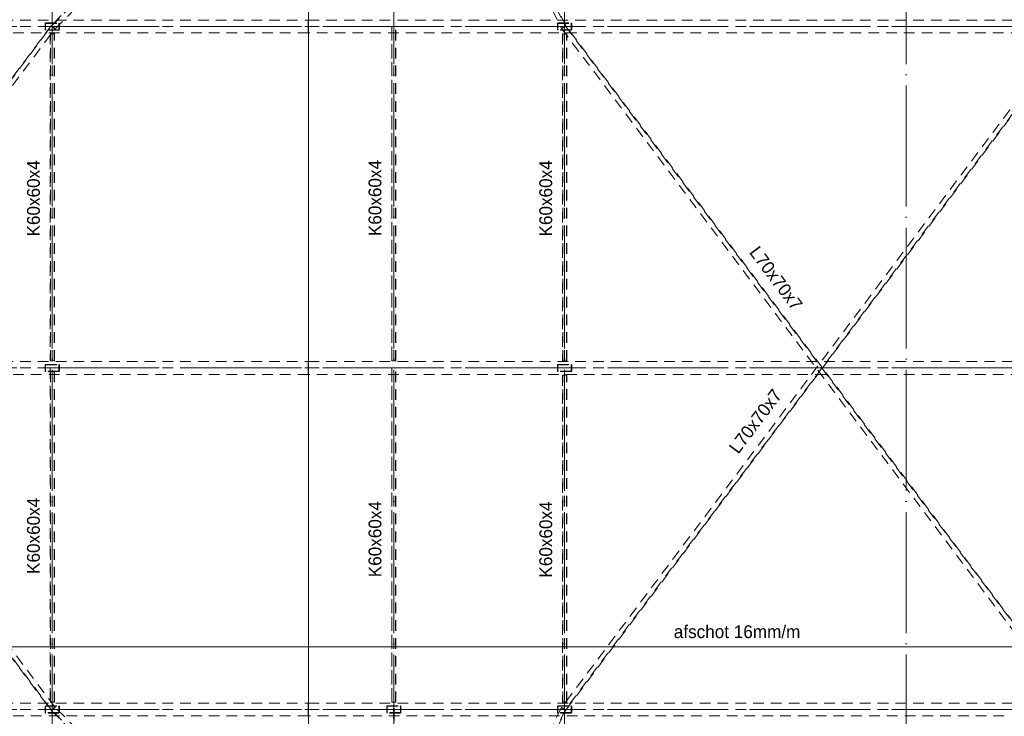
# Model space of a CAD drawing. Header units: millimetres. Extents: x -2900 to 33746, y 12371 to 48359.
# Tile 5 of 7: x 11742 to 25580, y 24104 to 33896. Entities that reach past the tile are written whole.
import ezdxf

# ---------------------------------------------------------------- set-up
doc = ezdxf.new("R2010")
doc.units = ezdxf.units.MM
doc.linetypes.add('WSP_hhidden', pattern=[250, 150, -100])
doc.linetypes.add('WSP_stramienlijn', pattern=[2000, 1700, -150, 0, -150])
for name, color, linetype, lineweight in [('00_algemeen - 0_18mm', 1, 'Continuous', 13), ('07_stramien', 4, 'Continuous', 13), ('23_vloeren', 2, 'Continuous', 18), ('28_hoofddraagconstructies - kolommen en liggers', 1, 'Continuous', 13), ('28_hoofddraagconstructies - tags', 7, 'Continuous', 18)]:
    doc.layers.add(name, color=color, linetype=linetype, lineweight=lineweight)
doc.styles.add('Revittext', font='txt', dxfattribs={"height": 180})

# ---------------------------------------------------------------- blocks, each defined once
blk = doc.blocks.new('28_WSP_SF_staal - HE v21-0 - HE180A-1334710-3e verd - plot - 100')
at = {"layer": '28_hoofddraagconstructies - kolommen en liggers', "linetype": 'WSP_hhidden'}
blk.add_line((2999, 33800), (15800, 33800), dxfattribs=at)
blk = doc.blocks.new('28_WSP_SF_staal - HE v21-0 - HE180A-1334711-3e verd - plot - 100')
at = {"layer": '28_hoofddraagconstructies - kolommen en liggers', "linetype": 'WSP_hhidden'}
blk.add_line((2999, 29000), (15800, 29000), dxfattribs=at)
blk = doc.blocks.new('28_WSP_SF_staal - RHS v18-0 - SHSC 60x60x4 - S275-1334449-3e verd - plot - 100')
at = {"layer": '28_hoofddraagconstructies - kolommen en liggers', "linetype": 'WSP_hhidden'}
for p, q in [((4970, 33697), (4970, 29103)), ((4974, 29103), (4974, 33697)), ((4978, 33697), (5022, 33697)), ((5000, 29103), (5000, 33697)), ((5026, 29103), (5026, 33697)), ((5030, 29103), (5030, 33697)), ((5022, 29103), (4978, 29103))]:
    blk.add_line(p, q, dxfattribs=at)
for centre, start_param, end_param in [((4978, 33697), 3.141593, 4.712389), ((5022, 33697), 4.712389, 6.283185), ((4978, 29103), 3.141593, 4.712389), ((5022, 29103), 4.712389, 6.283185)]:
    blk.add_ellipse(centre, major_axis=(8, 0), ratio=0.000125, start_param=start_param, end_param=end_param, dxfattribs=at)
blk = doc.blocks.new('28_WSP_SF_staal - RHS v18-0 - SHSC 60x60x4 - S275-1328987-3e verd - plot - 100')
at = {"layer": '28_hoofddraagconstructies - kolommen en liggers', "linetype": 'WSP_hhidden'}
for p, q in [((12170, 29000), (12170, 24303)), ((12174, 24303), (12174, 29000)), ((12200, 24303), (12200, 29000)), ((12226, 24303), (12226, 29000)), ((12230, 24303), (12230, 29000)), ((12222, 24303), (12178, 24303))]:
    blk.add_line(p, q, dxfattribs=at)
for centre, start_param, end_param in [((12178, 24303), 3.141593, 4.712389), ((12222, 24303), 4.712389, 6.283185)]:
    blk.add_ellipse(centre, major_axis=(8, 0), ratio=0.000006, start_param=start_param, end_param=end_param, dxfattribs=at)
blk = doc.blocks.new('28_WSP_SF_staal - RHS v18-0 - SHSC 60x60x4 - S275-1328986-3e verd - plot - 100')
at = {"layer": '28_hoofddraagconstructies - kolommen en liggers', "linetype": 'WSP_hhidden'}
for p, q in [((2297.3, 30), (-2297.3, 30)), ((-2297.3, 22), (-2297.3, 30)), ((-2297.3, 26), (2297.3, 26)), ((-2297.3, -22), (-2297.3, 22)), ((2297.3, 30), (2297.3, 22)), ((2297.3, 22), (2297.3, -22)), ((-2297.3, 0), (2297.3, 0)), ((-2297.3, -30), (-2297.3, -22)), ((-2297.3, -26), (2297.3, -26)), ((-2297.3, -30), (2297.3, -30)), ((2297.3, -22), (2297.3, -30))]:
    blk.add_line(p, q, dxfattribs=at)
blk = doc.blocks.new('28_WSP_SF_staal - RHS v18-0 - SHSC 60x60x4 - S275-1328990-3e verd - plot - 100')
at = {"layer": '28_hoofddraagconstructies - kolommen en liggers', "linetype": 'WSP_hhidden'}
for p, q in [((19370, 28897), (19370, 24303)), ((19374, 24303), (19374, 28897)), ((19378, 28897), (19422, 28897)), ((19378, 28897), (19422, 28897)), ((19400, 24303), (19400, 28897)), ((19426, 24303), (19426, 28897)), ((19430, 24303), (19430, 28897)), ((19422, 24303), (19378, 24303))]:
    blk.add_line(p, q, dxfattribs=at)
for centre, major_axis, start_param, end_param in [((19378, 28897), (8, 0), 2.078283, 3.141593), ((19378, 28897), (8, 0), 3.141593, 4.712389), ((19378, 28897), (4, 0), 1.570796, 3.141593), ((19422, 28897), (8, 0), 4.712389, 6.283185), ((19422, 28897), (4, 0), 0, 1.570796), ((19422, 28897), (8, 0), 0, 1.063309), ((19378, 24303), (8, 0), 3.141593, 4.712389), ((19422, 24303), (8, 0), 4.712389, 6.283185)]:
    blk.add_ellipse(centre, major_axis=major_axis, ratio=0.001216, start_param=start_param, end_param=end_param, dxfattribs=at)
blk = doc.blocks.new('28_WSP_SF_staal - HE v21-0 - HE180A-1315593-3e verd - plot - 100')
at = {"layer": '28_hoofddraagconstructies - kolommen en liggers', "linetype": 'WSP_hhidden'}
blk.add_line((15800, 33800), (29071, 33800), dxfattribs=at)
blk = doc.blocks.new('28_WSP_SF_staal - HE v21-0 - HE180A-1315366-3e verd - plot - 100')
at = {"layer": '28_hoofddraagconstructies - kolommen en liggers', "linetype": 'WSP_hhidden'}
blk.add_line((15800, 24200), (29071, 24200), dxfattribs=at)
blk = doc.blocks.new('28_WSP_SF_staal - STRIP v18-0 - RECT 80x10-1322159-3e verd - plot - 100')
at = {"layer": '28_hoofddraagconstructies - kolommen en liggers', "linetype": 'WSP_hhidden'}
for p, q in [((17005, 24219), (16995, 24219)), ((16995, 24219), (16995, 24181)), ((17005, 24181), (17005, 24219)), ((16995, 24181), (17005, 24181)), ((16995, 19323), (16995, 24181)), ((17005, 24181), (17005, 19323)), ((17005, 19323), (16995, 19323))]:
    blk.add_line(p, q, dxfattribs=at)
blk = doc.blocks.new('28_WSP_SF_staal - STRIP v18-0 - RECT 80x10-1336395-3e verd - plot - 100')
at = {"layer": '28_hoofddraagconstructies - kolommen en liggers', "linetype": 'WSP_hhidden'}
for p, q in [((16995, 24139), (17005, 24139)), ((17005, 19419), (16995, 19419)), ((16995, 19381), (17005, 19381))]:
    blk.add_line(p, q, dxfattribs=at)
blk = doc.blocks.new('28_WSP_SF_staal - RHS v18-0 - SHSC 60x60x4 - S275-1328996-3e verd - plot - 100')
at = {"layer": '28_hoofddraagconstructies - kolommen en liggers', "linetype": 'WSP_hhidden'}
for p, q in [((2400, 30), (-2297.3, 30)), ((-2297.3, 22), (-2297.3, 30)), ((-2297.3, 26), (2400, 26)), ((-2297.3, -22), (-2297.3, 22)), ((-2297.3, 0), (2400, 0)), ((-2297.3, -30), (-2297.3, -22)), ((-2297.3, -26), (2400, -26)), ((-2297.3, -30), (2400, -30))]:
    blk.add_line(p, q, dxfattribs=at)
blk = doc.blocks.new('28_WSP_SF_staal - RHS v18-0 - SHSC 60x60x4 - S275-1328997-3e verd - plot - 100')
at = {"layer": '28_hoofddraagconstructies - kolommen en liggers', "linetype": 'WSP_hhidden'}
for p, q in [((16970, 29000), (16970, 24303)), ((16974, 24303), (16974, 29000)), ((16978, 29000), (17022, 29000)), ((17000, 24303), (17000, 29000)), ((17026, 24303), (17026, 29000)), ((17030, 24303), (17030, 29000)), ((17022, 24303), (16978, 24303))]:
    blk.add_line(p, q, dxfattribs=at)
for centre, major_axis, start_param, end_param in [((16978, 29000), (8, 0), 2.078283, 3.141593), ((16978, 29000), (8, 0), 3.141593, 4.275401), ((16978, 29000), (4, 0), 1.570796, 3.141593), ((17022, 29000), (4, 0), 0, 1.570796), ((17022, 29000), (8, 0), 5.149377, 6.283185), ((17022, 29000), (8, 0), 0, 1.063309), ((16978, 24303), (8, 0), 3.141593, 4.712389), ((17022, 24303), (8, 0), 4.712389, 6.283185)]:
    blk.add_ellipse(centre, major_axis=major_axis, ratio=0.001216, start_param=start_param, end_param=end_param, dxfattribs=at)
blk = doc.blocks.new('28_WSP_SF_staal - HFL v21-0 - Lequ 70x70x7-1304587-3e verd - plot - 100')
at = {"layer": '28_hoofddraagconstructies - kolommen en liggers', "linetype": 'WSP_hhidden'}
for p, q in [((12184, 33812), (4984, 24212)), ((4990, 24208), (12190, 33808)), ((5041, 24171), (12238, 33767)), ((12185, 33813), (12184, 33812)), ((12184, 33812), (12186, 33811)), ((12200, 33801), (12185, 33813)), ((12190, 33808), (12190, 33808)), ((12198, 33803), (12237, 33773)), ((12241, 33771), (12200, 33801)), ((12238, 33767), (12241, 33771)), ((4986, 24211), (4984, 24212)), ((5037, 24173), (4998, 24203))]:
    blk.add_line(p, q, dxfattribs=at)
for centre, major_axis, start_param, end_param in [((12186, 33811), (-3.6, 2.7), 1.570796, 3.141593), ((12198, 33803), (-7.2, 5.4), 4.712389, 6.283185), ((12237, 33773), (-3.6, 2.7), 1.570796, 3.141593), ((4986, 24211), (-3.6, 2.7), 1.570796, 3.141593), ((4998, 24203), (-7.2, 5.4), 4.712389, 6.283185), ((5037, 24173), (-3.6, 2.7), 1.570796, 3.141593)]:
    blk.add_ellipse(centre, major_axis=major_axis, ratio=0.009, start_param=start_param, end_param=end_param, dxfattribs=at)
blk = doc.blocks.new('28_WSP_SF_staal - HFL v21-0 - Lequ 70x70x7-1304588-3e verd - plot - 100')
at = {"layer": '28_hoofddraagconstructies - kolommen en liggers', "linetype": 'WSP_hhidden'}
for p, q in [((16923, 38551), (12186, 33814)), ((12191, 33809), (16928, 38546)), ((12236, 33765), (16973, 38502)), ((16924, 38551), (16923, 38551)), ((16923, 38551), (16925, 38549)), ((16973, 38502), (16924, 38551)), ((16928, 38546), (16928, 38546)), ((16935, 38540), (16970, 38505)), ((12188, 33812), (12186, 33814)), ((12233, 33768), (12198, 33803))]:
    blk.add_line(p, q, dxfattribs=at)
for centre, major_axis, start_param, end_param in [((16925, 38549), (-3.18, 3.18), 1.570796, 3.141593), ((16935, 38540), (-6.36, 6.36), 4.712389, 6.283185), ((16970, 38505), (-3.18, 3.18), 1.570796, 3.141593), ((12188, 33812), (-3.18, 3.18), 1.570796, 3.141593), ((12198, 33803), (-6.36, 6.36), 4.712389, 6.283185), ((12233, 33768), (-3.18, 3.18), 1.570796, 3.141593)]:
    blk.add_ellipse(centre, major_axis=major_axis, ratio=0.008613, start_param=start_param, end_param=end_param, dxfattribs=at)
blk = doc.blocks.new('28_WSP_SF_staal - HFL v21-0 - Lequ 70x70x7-1304526-3e verd - plot - 100')
at = {"layer": '28_hoofddraagconstructies - kolommen en liggers', "linetype": 'WSP_hhidden'}
for p, q in [((12198, 24197), (12233, 24232)), ((16973, 19498), (12236, 24235)), ((12186, 24186), (12188, 24188)), ((12186, 24186), (16923, 19449)), ((16928, 19454), (12191, 24191)), ((16925, 19451), (16923, 19449)), ((16923, 19449), (16924, 19449)), ((16924, 19449), (16973, 19498)), ((16928, 19454), (16928, 19454)), ((16970, 19495), (16935, 19460))]:
    blk.add_line(p, q, dxfattribs=at)
for centre, major_axis, start_param, end_param in [((12233, 24232), (3.18, 3.18), 0, 1.570796), ((12188, 24188), (3.18, 3.18), 0, 1.570796), ((12198, 24197), (6.36, 6.36), 3.141593, 4.712389), ((16925, 19451), (3.18, 3.18), 0, 1.570796), ((16935, 19460), (6.36, 6.36), 3.141593, 4.712389), ((16970, 19495), (3.18, 3.18), 0, 1.570796)]:
    blk.add_ellipse(centre, major_axis=major_axis, ratio=0.008613, start_param=start_param, end_param=end_param, dxfattribs=at)
blk = doc.blocks.new('28_WSP_SF_staal - HFL v21-0 - Lequ 70x70x7-1303936-3e verd - plot - 100')
at = {"layer": '28_hoofddraagconstructies - kolommen en liggers', "linetype": 'WSP_hhidden'}
for p, q in [((19354, 24221), (17018, 19485)), ((19356, 24221), (19354, 24221)), ((19359, 24219), (19403, 24198)), ((19411, 24194), (17074, 19457)), ((17081, 19454), (19418, 24191)), ((19415, 24192), (19418, 24191)), ((17018, 19485), (17080, 19454)), ((17066, 19461), (17022, 19483)), ((17074, 19457), (17074, 19457)), ((17081, 19454), (17078, 19455)), ((17080, 19454), (17081, 19454))]:
    blk.add_line(p, q, dxfattribs=at)
for centre, major_axis, start_param, end_param in [((19359, 24219), (-4.04, 1.99), 4.712389, 6.283185), ((19403, 24198), (-8.07, 3.98), 1.570796, 3.141593), ((19415, 24192), (-4.04, 1.99), 4.712389, 6.283185), ((17022, 19483), (-4.04, 1.99), 4.712389, 6.283185), ((17066, 19461), (-8.07, 3.98), 1.570796, 3.141593), ((17078, 19455), (-4.04, 1.99), 4.712389, 6.283185)]:
    blk.add_ellipse(centre, major_axis=major_axis, ratio=0.008538, start_param=start_param, end_param=end_param, dxfattribs=at)
blk = doc.blocks.new('28_WSP_SF_staal - HFL v21-0 - Lequ 70x70x7-1303960-3e verd - plot - 100')
at = {"layer": '28_hoofddraagconstructies - kolommen en liggers', "linetype": 'WSP_hhidden'}
for p, q in [((17080, 38546), (17018, 38515)), ((17018, 38515), (19354, 33779)), ((17022, 38517), (17066, 38539)), ((17074, 38543), (19411, 33806)), ((17074, 38543), (17074, 38543)), ((17078, 38545), (17081, 38546)), ((17081, 38546), (17080, 38546)), ((19418, 33809), (17081, 38546)), ((19354, 33779), (19356, 33779)), ((19403, 33802), (19359, 33781)), ((19418, 33809), (19415, 33808))]:
    blk.add_line(p, q, dxfattribs=at)
for centre, major_axis, start_param, end_param in [((17022, 38517), (4.04, 1.99), 3.141593, 4.712389), ((17066, 38539), (8.07, 3.98), 0, 1.570796), ((17078, 38545), (4.04, 1.99), 3.141593, 4.712389), ((19359, 33781), (4.04, 1.99), 3.141593, 4.712389), ((19403, 33802), (8.07, 3.98), 0, 1.570796), ((19415, 33808), (4.04, 1.99), 3.141593, 4.712389)]:
    blk.add_ellipse(centre, major_axis=major_axis, ratio=0.008538, start_param=start_param, end_param=end_param, dxfattribs=at)
blk = doc.blocks.new('28_WSP_SF_staal - HFL v21-0 - Lequ 70x70x7-1304589-3e verd - plot - 100')
at = {"layer": '28_hoofddraagconstructies - kolommen en liggers', "linetype": 'WSP_hhidden'}
for p, q in [((19399, 33800), (19359, 33771)), ((19359, 33771), (26559, 24171)), ((19363, 33773), (19399, 33800)), ((19415, 33813), (19399, 33801)), ((19400, 33801), (19402, 33803)), ((19410, 33808), (19411, 33807)), ((19410, 33808), (19410, 33808)), ((19411, 33806), (26610, 24208)), ((19414, 33811), (19416, 33812)), ((19416, 33812), (19415, 33813)), ((19417, 33811), (19416, 33812)), ((26616, 24212), (19417, 33810)), ((26602, 24203), (26563, 24173)), ((26616, 24212), (26614, 24211))]:
    blk.add_line(p, q, dxfattribs=at)
for centre, major_axis, start_param, end_param in [((19363, 33773), (3.6, 2.7), 3.141593, 4.712389), ((19402, 33803), (7.2, 5.4), 0, 1.570796), ((19414, 33811), (3.6, 2.7), 3.141593, 4.712389), ((26563, 24173), (3.6, 2.7), 3.141593, 4.712389), ((26602, 24203), (7.2, 5.4), 0, 1.570796), ((26614, 24211), (3.6, 2.7), 3.141593, 4.712389)]:
    blk.add_ellipse(centre, major_axis=major_axis, ratio=0.009, start_param=start_param, end_param=end_param, dxfattribs=at)
blk = doc.blocks.new('28_WSP_SF_staal - HFL v21-0 - Lequ 70x70x7-V3-3e verd - plot - 100')
at = {"layer": '28_hoofddraagconstructies - kolommen en liggers', "linetype": 'WSP_hhidden'}
for p, q in [((26559, 33829), (19359, 24229)), ((26610, 33792), (19411, 24194)), ((19417, 24190), (26616, 33788)), ((26563, 33827), (26602, 33797)), ((26614, 33789), (26616, 33788)), ((19359, 24229), (19399, 24200)), ((19399, 24200), (19363, 24227)), ((19399, 24199), (19415, 24187)), ((19402, 24197), (19400, 24199)), ((19411, 24193), (19410, 24192)), ((19410, 24192), (19410, 24192)), ((19416, 24188), (19414, 24189)), ((19415, 24187), (19416, 24188)), ((19416, 24188), (19417, 24189))]:
    blk.add_line(p, q, dxfattribs=at)
for centre, major_axis, start_param, end_param in [((26563, 33827), (-3.6, 2.7), 4.712389, 6.283185), ((26602, 33797), (-7.2, 5.4), 1.570796, 3.141593), ((26614, 33789), (-3.6, 2.7), 4.712389, 6.283185), ((19363, 24227), (-3.6, 2.7), 4.712389, 6.283185), ((19402, 24197), (-7.2, 5.4), 1.570796, 3.141593), ((19414, 24189), (-3.6, 2.7), 4.712389, 6.283185)]:
    blk.add_ellipse(centre, major_axis=major_axis, ratio=0.009, start_param=start_param, end_param=end_param, dxfattribs=at)
blk = doc.blocks.new('28_WSP_SF_staal - HFL v21-0 - Lequ 70x70x7-V4-3e verd - plot - 100')
at = {"layer": '28_hoofddraagconstructies - kolommen en liggers', "linetype": 'WSP_hhidden'}
for p, q in [((4984, 33788), (4986, 33789)), ((4984, 33788), (12184, 24188)), ((12190, 24192), (4990, 33792)), ((4998, 33797), (5037, 33827)), ((12238, 24233), (5041, 33829)), ((12237, 24227), (12198, 24197)), ((12200, 24199), (12241, 24229)), ((12241, 24229), (12238, 24233)), ((12186, 24189), (12184, 24188)), ((12184, 24188), (12185, 24187)), ((12185, 24187), (12200, 24199)), ((12190, 24192), (12190, 24192))]:
    blk.add_line(p, q, dxfattribs=at)
for centre, major_axis, start_param, end_param in [((4986, 33789), (3.6, 2.7), 0, 1.570796), ((4998, 33797), (7.2, 5.4), 3.141593, 4.712389), ((5037, 33827), (3.6, 2.7), 0, 1.570796), ((12237, 24227), (3.6, 2.7), 0, 1.570796), ((12186, 24189), (3.6, 2.7), 0, 1.570796), ((12198, 24197), (7.2, 5.4), 3.141593, 4.712389)]:
    blk.add_ellipse(centre, major_axis=major_axis, ratio=0.009, start_param=start_param, end_param=end_param, dxfattribs=at)
blk = doc.blocks.new('01_WSP_DC_algemeen - overspanningspijl v18-0 - Afschot-1180886-3e verd - plot - 100')
at = {"layer": '00_algemeen - 0_18mm'}
for p, q in [((750, 70), (500, 0)), ((500, 0), (12624, 0)), ((500, 0), (750, -70))]:
    blk.add_line(p, q, dxfattribs=at)
blk = doc.blocks.new('01_WSP_DC_algemeen - overspanningspijl v18-0 - Afschot-1180908-3e verd - plot - 100')
at = {"layer": '00_algemeen - 0_18mm'}
for p, q in [((500, 0), (750, 70)), ((500, 0), (12624, 0)), ((750, -70), (500, 0))]:
    blk.add_line(p, q, dxfattribs=at)

msp = doc.modelspace()

# ---------------------------------------------------------------- linework, layer by layer
at = {"layer": '07_stramien', "linetype": 'WSP_stramienlijn'}
for p, q in [((12200, 13271.4), (12200, 47459.4)), ((19400, 13271.4), (19400, 47459.4)), ((24200, 13271.4), (24200, 47459.4)), ((17000, 13271.4), (17000, 39387.2)), ((-2000, 33800), (32845.5, 33800)), ((-2000, 29000), (32845.5, 29000)), ((-2000, 24200), (32845.5, 24200))]:
    msp.add_line(p, q, dxfattribs=at)
at = {"layer": '23_vloeren', "lineweight": 13}
msp.add_line((15800, 19400), (15800, 38600), dxfattribs=at)
at = {"layer": '28_hoofddraagconstructies - kolommen en liggers', "linetype": 'WSP_hhidden'}
for p, q in [((2998.6, 33890), (15800, 33890)), ((12100, 33841), (12100, 33759)), ((12106, 33838), (12106, 33762)), ((12109, 33850), (12291, 33850)), ((12112, 33844), (12288, 33844)), ((12294, 33838), (12294, 33762)), ((12300, 33759), (12300, 33841)), ((15797.3, 33890), (15797.3, 33710)), ((15797.5, 33818), (15797.5, 33890)), ((15797.5, 33710), (15797.5, 33782)), ((15799.7, 33803), (15797.7, 33803)), ((15797.7, 33797), (15799.7, 33797)), ((15800.1, 33890), (15800, 33890)), ((15800.1, 33890), (15800, 33890)), ((15800.1, 33710), (15800.1, 33890)), ((15800.1, 33890), (29070, 33890)), ((15802.4, 33803), (15800.4, 33803)), ((15800.4, 33797), (15802.4, 33797)), ((15802.6, 33890), (15802.6, 33818)), ((15802.6, 33782), (15802.6, 33710)), ((15802.8, 33710), (15802.8, 33890)), ((19300, 33841), (19300, 33759)), ((19306, 33838), (19306, 33762)), ((19309, 33850), (19491, 33850)), ((19312, 33844), (19488, 33844)), ((19494, 33838), (19494, 33762)), ((19500, 33759), (19500, 33841)), ((15800, 33710), (2998.6, 33710)), ((12291, 33750), (12109, 33750)), ((12288, 33756), (12112, 33756)), ((15800, 33710), (15800.1, 33710)), ((15800, 33710), (15800.1, 33710)), ((29070, 33710), (15800.1, 33710)), ((19491, 33750), (19309, 33750)), ((19488, 33756), (19312, 33756)), ((2998.6, 29090), (15800, 29090)), ((15797.3, 29090), (15797.3, 28910)), ((15797.5, 29018), (15797.5, 29090)), ((15800.1, 29090), (15800, 29090)), ((15800.1, 29090), (15800, 29090)), ((15800.1, 28910), (15800.1, 29090)), ((15800.1, 29090), (29070, 29090)), ((15802.7, 29090), (15802.7, 29018)), ((15802.8, 28910), (15802.8, 29090)), ((12100, 29041), (12100, 28959)), ((12106, 29038), (12106, 28962)), ((12109, 29050), (12291, 29050)), ((12291, 28950), (12109, 28950)), ((12112, 29044), (12288, 29044)), ((12288, 28956), (12112, 28956)), ((12294, 29038), (12294, 28962)), ((12300, 28959), (12300, 29041)), ((15797.5, 28910), (15797.5, 28982)), ((15799.7, 29003), (15797.7, 29003)), ((15797.7, 28997), (15799.7, 28997)), ((15802.4, 29003), (15800.4, 29003)), ((15800.4, 28997), (15802.4, 28997)), ((15802.7, 28982), (15802.7, 28910)), ((19300, 29041), (19300, 28959)), ((19306, 29038), (19306, 28962)), ((19309, 29050), (19491, 29050)), ((19491, 28950), (19309, 28950)), ((19312, 29044), (19488, 29044)), ((19488, 28956), (19312, 28956)), ((19494, 29038), (19494, 28962)), ((19500, 28959), (19500, 29041)), ((15800, 28910), (2998.6, 28910)), ((15800, 28910), (15800.1, 28910)), ((15800, 28910), (15800.1, 28910)), ((29070, 28910), (15800.1, 28910)), ((2998.6, 24290), (15800, 24290)), ((12100, 24241), (12100, 24159)), ((12106, 24238), (12106, 24162)), ((12109, 24250), (12291, 24250)), ((12112, 24244), (12288, 24244)), ((12294, 24238), (12294, 24162)), ((12300, 24159), (12300, 24241)), ((15797.4, 24290), (15797.4, 24110)), ((15797.6, 24218), (15797.6, 24290)), ((15800.2, 24290), (15800, 24290)), ((15800.1, 24290), (15800, 24290)), ((15800.1, 24110), (15800.1, 24290)), ((15800.1, 24290), (29070, 24290)), ((15802.7, 24290), (15802.7, 24218)), ((15802.8, 24110), (15802.8, 24290)), ((16900, 24241), (16900, 24159)), ((16906, 24238), (16906, 24162)), ((16909, 24250), (17091, 24250)), ((16912, 24244), (17088, 24244)), ((17094, 24238), (17094, 24162)), ((17100, 24159), (17100, 24241)), ((19300, 24241), (19300, 24159)), ((19306, 24238), (19306, 24162)), ((19309, 24250), (19491, 24250)), ((19312, 24244), (19488, 24244)), ((19494, 24238), (19494, 24162)), ((19500, 24159), (19500, 24241)), ((15800, 24110), (2998.6, 24110)), ((12291, 24150), (12109, 24150)), ((12288, 24156), (12112, 24156)), ((15797.6, 24110), (15797.6, 24182)), ((15799.7, 24203), (15797.8, 24203)), ((15797.8, 24197), (15799.7, 24197)), ((15800, 24110), (15800.2, 24110)), ((15800, 24110), (15800.1, 24110)), ((25580, 24110), (15800.1, 24110)), ((15802.4, 24203), (15800.4, 24203)), ((15800.4, 24197), (15802.4, 24197)), ((15802.7, 24182), (15802.7, 24110)), ((17091, 24150), (16909, 24150)), ((17088, 24156), (16912, 24156)), ((19491, 24150), (19309, 24150)), ((19488, 24156), (19312, 24156))]:
    msp.add_line(p, q, dxfattribs=at)
for centre, radius, start, end in [((12109, 33841), 9, 90, 180), ((12112, 33838), 6, 90, 180), ((12288, 33838), 6, 0, 90), ((12291, 33841), 9, 0, 90), ((19309, 33841), 9, 90, 180), ((19312, 33838), 6, 90, 180), ((19488, 33838), 6, 0, 90), ((19491, 33841), 9, 0, 90), ((12109, 33759), 9, 180, 270), ((12112, 33762), 6, 180, 270), ((12288, 33762), 6, 270, 0), ((12291, 33759), 9, 270, 0), ((19309, 33759), 9, 180, 270), ((19312, 33762), 6, 180, 270), ((19488, 33762), 6, 270, 0), ((19491, 33759), 9, 270, 0), ((12109, 29041), 9, 90, 180), ((12109, 28959), 9, 180, 270), ((12112, 29038), 6, 90, 180), ((12112, 28962), 6, 180, 270), ((12288, 29038), 6, 0, 90), ((12288, 28962), 6, 270, 0), ((12291, 29041), 9, 0, 90), ((12291, 28959), 9, 270, 0), ((19309, 29041), 9, 90, 180), ((19309, 28959), 9, 180, 270), ((19312, 29038), 6, 90, 180), ((19312, 28962), 6, 180, 270), ((19488, 29038), 6, 0, 90), ((19488, 28962), 6, 270, 0), ((19491, 29041), 9, 0, 90), ((19491, 28959), 9, 270, 0), ((12109, 24241), 9, 90, 180), ((12112, 24238), 6, 90, 180), ((12288, 24238), 6, 0, 90), ((12291, 24241), 9, 0, 90), ((16909, 24241), 9, 90, 180), ((16912, 24238), 6, 90, 180), ((17088, 24238), 6, 0, 90), ((17091, 24241), 9, 0, 90), ((19309, 24241), 9, 90, 180), ((19312, 24238), 6, 90, 180), ((19488, 24238), 6, 0, 90), ((19491, 24241), 9, 0, 90), ((12109, 24159), 9, 180, 270), ((12112, 24162), 6, 180, 270), ((12288, 24162), 6, 270, 0), ((12291, 24159), 9, 270, 0), ((16909, 24159), 9, 180, 270), ((16912, 24162), 6, 180, 270), ((17088, 24162), 6, 270, 0), ((17091, 24159), 9, 270, 0), ((19309, 24159), 9, 180, 270), ((19312, 24162), 6, 180, 270), ((19488, 24162), 6, 270, 0), ((19491, 24159), 9, 270, 0)]:
    msp.add_arc(centre, radius, start, end, dxfattribs=at)
for centre, ratio, start_param, end_param in [((15797.7, 33818), 0.0164503, 1.5707963, 3.1415927), ((15797.7, 33782), 0.0164503, 0, 1.5707963), ((15799.7, 33818), 0.0164503, 3.1415927, 4.2233753), ((15799.7, 33782), 0.0164503, 5.2014027, 6.2831853), ((15800.4, 33818), 0.0164503, 1.8946625, 3.1415927), ((15800.4, 33782), 0.0164503, 0, 1.2469301), ((15802.4, 33818), 0.0164503, 3.1415927, 4.712389), ((15802.4, 33782), 0.0164503, 4.712389, 6.2831853), ((15797.7, 29018), 0.0164503, 1.5707963, 3.1415927), ((15797.7, 28982), 0.0164503, 0, 1.5707963), ((15799.7, 29018), 0.0164503, 3.1415927, 4.3276875), ((15799.7, 28982), 0.0164503, 5.0970904, 6.2831853), ((15800.4, 29018), 0.0164503, 1.7879256, 3.1415927), ((15800.4, 28982), 0.0164503, 0, 1.353667), ((15802.4, 29018), 0.0164503, 3.1415927, 4.712389), ((15802.4, 28982), 0.0164503, 4.712389, 6.2831853), ((15797.8, 24218), 0.0158472, 1.5707963, 3.1415927), ((15802.4, 24218), 0.0164503, 3.1415927, 4.712389), ((15797.8, 24182), 0.0158472, 0, 1.5707963), ((15799.7, 24218), 0.0158472, 3.1415927, 4.2564536), ((15799.7, 24182), 0.0158472, 5.1683244, 6.2831853), ((15800.4, 24218), 0.0164503, 1.7879256, 3.1415927), ((15800.4, 24182), 0.0164503, 0, 1.353667), ((15802.4, 24182), 0.0164503, 4.712389, 6.2831853)]:
    msp.add_ellipse(centre, major_axis=(0, 15), ratio=ratio, start_param=start_param, end_param=end_param, dxfattribs=at)

# ---------------------------------------------------------------- block references
at = {"layer": '00_algemeen - 0_18mm'}
msp.add_blockref('01_WSP_DC_algemeen - overspanningspijl v18-0 - Afschot-1180886-3e verd - plot - 100', (3176, 25080), dxfattribs=at)
at = {"layer": '00_algemeen - 0_18mm', "rotation": 180}
msp.add_blockref('01_WSP_DC_algemeen - overspanningspijl v18-0 - Afschot-1180908-3e verd - plot - 100', (28424, 25080), dxfattribs=at)
at = {"layer": '28_hoofddraagconstructies - kolommen en liggers', "linetype": 'WSP_hhidden'}
for name, p in [('28_WSP_SF_staal - HFL v21-0 - Lequ 70x70x7-1304588-3e verd - plot - 100', (0, 0)), ('28_WSP_SF_staal - HFL v21-0 - Lequ 70x70x7-1303960-3e verd - plot - 100', (0, 0)), ('28_WSP_SF_staal - HE v21-0 - HE180A-1334710-3e verd - plot - 100', (0, 0)), ('28_WSP_SF_staal - HFL v21-0 - Lequ 70x70x7-V4-3e verd - plot - 100', (0, 0)), ('28_WSP_SF_staal - HFL v21-0 - Lequ 70x70x7-1304587-3e verd - plot - 100', (0, 0)), ('28_WSP_SF_staal - HE v21-0 - HE180A-1315593-3e verd - plot - 100', (0, 0)), ('28_WSP_SF_staal - HFL v21-0 - Lequ 70x70x7-V3-3e verd - plot - 100', (0, 0)), ('28_WSP_SF_staal - HFL v21-0 - Lequ 70x70x7-1304589-3e verd - plot - 100', (0, 0)), ('28_WSP_SF_staal - RHS v18-0 - SHSC 60x60x4 - S275-1334449-3e verd - plot - 100', (7200, 0)), ('28_WSP_SF_staal - HE v21-0 - HE180A-1334711-3e verd - plot - 100', (0, 0)), ('28_WSP_SF_staal - RHS v18-0 - SHSC 60x60x4 - S275-1328987-3e verd - plot - 100', (0, 0)), ('28_WSP_SF_staal - HE v21-0 - HE180A-1315593-3e verd - plot - 100', (0, -4800)), ('28_WSP_SF_staal - RHS v18-0 - SHSC 60x60x4 - S275-1328997-3e verd - plot - 100', (0, 0)), ('28_WSP_SF_staal - RHS v18-0 - SHSC 60x60x4 - S275-1328990-3e verd - plot - 100', (0, 0)), ('28_WSP_SF_staal - HFL v21-0 - Lequ 70x70x7-1304526-3e verd - plot - 100', (0, 0)), ('28_WSP_SF_staal - STRIP v18-0 - RECT 80x10-1322159-3e verd - plot - 100', (0, 0)), ('28_WSP_SF_staal - HFL v21-0 - Lequ 70x70x7-1303936-3e verd - plot - 100', (0, 0)), ('28_WSP_SF_staal - HE v21-0 - HE180A-1334711-3e verd - plot - 100', (0, -4800)), ('28_WSP_SF_staal - HE v21-0 - HE180A-1315366-3e verd - plot - 100', (0, 0)), ('28_WSP_SF_staal - STRIP v18-0 - RECT 80x10-1336395-3e verd - plot - 100', (0, 0))]:
    msp.add_blockref(name, p, dxfattribs=at)
at = {"layer": '28_hoofddraagconstructies - kolommen en liggers', "linetype": 'WSP_hhidden', "rotation": 90}
for name, p in [('28_WSP_SF_staal - RHS v18-0 - SHSC 60x60x4 - S275-1328996-3e verd - plot - 100', (17000, 31400)), ('28_WSP_SF_staal - RHS v18-0 - SHSC 60x60x4 - S275-1328986-3e verd - plot - 100', (19400, 31400))]:
    msp.add_blockref(name, p, dxfattribs=at)

# ---------------------------------------------------------------- texts
at = {"layer": '28_hoofddraagconstructies - tags', "lineweight": 13, "char_height": 180, "attachment_point": 1, "style": 'Revittext'}
for s, insert, width, rotation in [('K60x60x4', (11845.1, 30848.8), 1314.767, 90), ('K60x60x4', (16645.1, 30853.8), 1314.767, 90), ('K60x60x4', (19045.1, 30848.8), 1314.767, 90), ('L70x70x7', (22130.9, 30733.1), 1282.7, 306.8699), ('L70x70x7', (21697.1, 27888.1), 1282.7, 53.1301), ('K60x60x4', (11845.1, 26105.1), 1314.767, 90), ('K60x60x4', (16645.1, 26058.8), 1314.767, 90), ('K60x60x4', (19045.1, 26053.7), 1314.767, 90)]:
    msp.add_mtext(s, dxfattribs=dict(at, insert=insert, width=width, rotation=rotation))

# ---------------------------------------------------------------- next in the draw order: texts
at = {"layer": '00_algemeen - 0_18mm', "insert": (20935, 25383.2), "char_height": 180, "width": 2196.624, "attachment_point": 1, "style": 'Revittext', "bg_fill": 3, "box_fill_scale": 1.25, "bg_fill_color": 256, "bg_fill_true_color": 13158600, "bg_fill_transparency": 0}
msp.add_mtext('afschot 16mm/m', dxfattribs=at)

doc.saveas('drawing.dxf')
